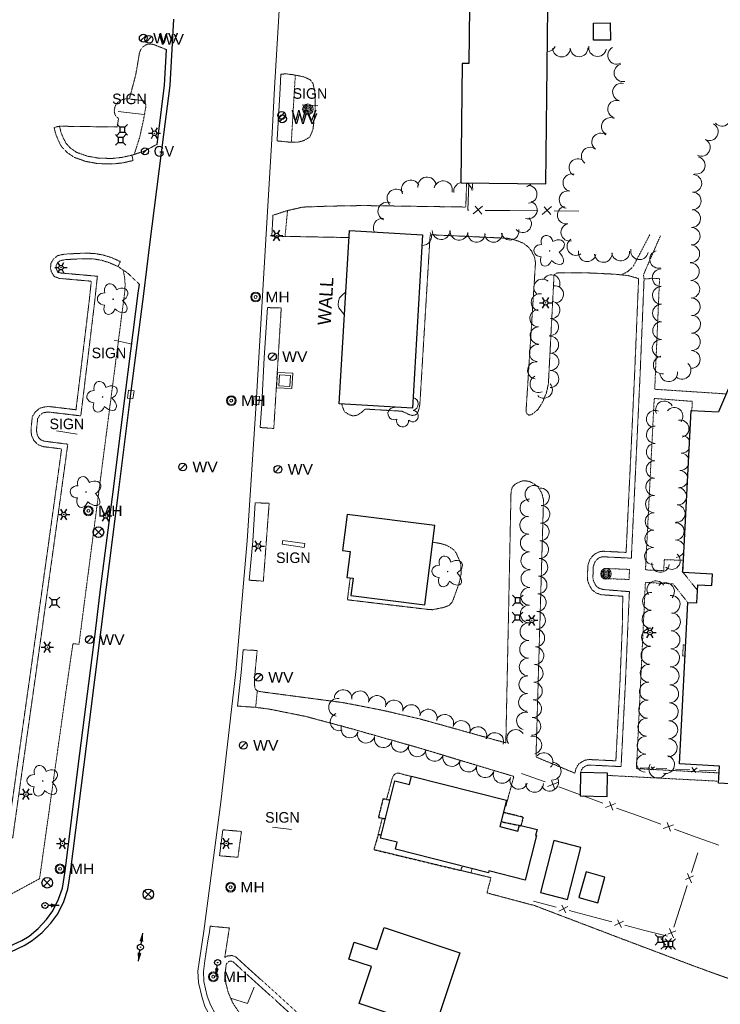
# Model space of a CAD drawing. Extents: x 386588 to 390135, y 96998 to 113606.
# Tile 24 of 92: x 387758 to 388077, y 99149 to 99596. Entities that reach past the tile are written whole.
import ezdxf
from ezdxf.enums import TextEntityAlignment as Align

# ---------------------------------------------------------------- set-up
doc = ezdxf.new("R2010")
doc.units = 0
doc.header["$MEASUREMENT"] = 0
doc.linetypes.add('Wisdot3', pattern=[0.1875, 0.125, -0.0625])
doc.linetypes.add('Wisdot5', pattern=[0.1, 0.05, -0.05])
for name, color, linetype, lineweight in [('E_BLD', 241, 'Continuous', 25), ('E_DRN', 40, 'Continuous', 15), ('E_DWY', 2, 'Wisdot3', 15), ('E_LAND_Vegetation', 3, 'Continuous', 15), ('E_LTG', 21, 'Continuous', 25), ('E_MISCPROP', 30, 'Continuous', 15), ('E_MISCPROP_HvyDash', 241, 'Wisdot3', 25), ('E_MISCPROP_Planter', 3, 'Continuous', 15), ('E_MISCPROP_Railing', 30, 'Continuous', 15), ('E_PATH_Sidewalk', 2, 'Wisdot5', 15), ('E_RDWY', 21, 'Continuous', 25), ('E_SGN', 21, 'Continuous', 15), ('E_SIG', 5, 'Continuous', 30), ('E_UTL_AG_Bold', 30, 'Continuous', 25), ('E_UTL_G', 2, 'Continuous', 25), ('E_UTL_MH', 30, 'Continuous', 15), ('E_UTL_W', 5, 'Continuous', 25), ('E_WAL', 40, 'Continuous', 25)]:
    doc.layers.add(name, color=color, linetype=linetype, lineweight=lineweight)
doc.layers.add('P2S1_Complete', color=7, linetype='Continuous', lineweight=15, transparency=0.9)
doc.styles.add('Style-dot_font5', font='dot_font5.shx')

# ---------------------------------------------------------------- blocks, each defined once
blk = doc.blocks.new('BSGN')
at = {"layer": 'E_SGN', "style": 'Style-dot_font5'}
blk.add_text('SIGN', height=12, dxfattribs=at).set_placement((0, 0), align=Align.MIDDLE_CENTER)
blk = doc.blocks.new('GV')
at = {"layer": 'E_UTL_G'}
blk.add_line((-2.8, -2.8), (2.8, 2.8), dxfattribs=at)
blk.add_circle((0, 0), 4, dxfattribs=at)
at = {"layer": 'E_UTL_G', "style": 'Style-dot_font5'}
blk.add_text('GV', height=12, dxfattribs=at).set_placement((10, 0), align=Align.MIDDLE_LEFT)
blk = doc.blocks.new('INLET')
at = {"layer": 'E_DRN', "flags": 128}
blk.add_lwpolyline([(-7.5, 10), (7.5, 10), (7.5, 0), (-7.5, 0)], close=True, dxfattribs=at)
blk = doc.blocks.new('LPOL')
at = {"layer": 'E_LTG'}
for p, q in [((-4, 0), (-1.5, 0)), ((-0.75, 1.3), (-2, 3.46)), ((0.75, 1.3), (2, 3.46)), ((1.5, 0), (4, 0)), ((-2, -3.46), (-0.75, -1.3)), ((2, -3.46), (0.75, -1.3))]:
    blk.add_line(p, q, dxfattribs=at)
for radius in [1.5, 1.5, 1.5, 0.125]:
    blk.add_circle((0, 0), radius, dxfattribs=at)
blk = doc.blocks.new('MH')
at = {"layer": 'E_UTL_MH'}
for radius in [5, 4, 1.5]:
    blk.add_circle((0, 0), radius, dxfattribs=at)
at = {"layer": 'E_UTL_MH', "style": 'Style-dot_font5', "width": 1.111111}
blk.add_text('MH', height=10.8, dxfattribs=at).set_placement((10, 0), align=Align.MIDDLE_LEFT)
blk = doc.blocks.new('PBX')
at = {"layer": 'E_SIG'}
for p, q in [((4.9, 5.1), (-5.1, -5.1)), ((-5.1, 5), (5, -5.2))]:
    blk.add_line(p, q, dxfattribs=at)
blk.add_circle((0, 0), 7.21, dxfattribs=at)
blk = doc.blocks.new('PED')
at = {"layer": 'E_UTL_AG_Bold'}
for p, q in [((-2.5, 2.5), (-5.33, 5.33)), ((2.5, 2.5), (5.33, 5.33)), ((-2.5, -2.5), (-5.33, -5.33)), ((2.5, -2.5), (5.33, -5.33))]:
    blk.add_line(p, q, dxfattribs=at)
at = {"layer": 'E_UTL_AG_Bold', "flags": 128}
blk.add_lwpolyline([(-2.5, -2.5), (2.5, -2.5), (2.5, 2.5), (-2.5, 2.5)], close=True, dxfattribs=at)
blk = doc.blocks.new('POLE')
at = {"layer": 'E_MISCPROP'}
for radius in [4.46, 3.35, 2.23, 1.12]:
    blk.add_circle((0, 0), radius, dxfattribs=at)
blk = doc.blocks.new('SIGN')
at = {"layer": 'E_SGN', "lineweight": 13, "style": 'Style-dot_font5'}
blk.add_text('SIGN', height=12, dxfattribs=at).set_placement((0, 0), align=Align.MIDDLE_CENTER)
blk = doc.blocks.new('DTRE')
at = {"layer": 'E_LAND_Vegetation'}
blk.add_circle((-0.18, 0), 0.183, dxfattribs=at)
for centre, major_axis, ratio in [((-1.87, 5.32), (1.36, -4.98), 0.782863), ((4.06, 2.74), (-5.27, -2.93), 0.691916), ((-5.87, 0.15), (4.93, -0.12), 0.832022), ((-2.49, -5.24), (1.8, 4.86), 0.716896), ((3.54, -3.71), (-5.01, 4.58), 0.560249)]:
    blk.add_ellipse(centre, major_axis=major_axis, ratio=ratio, start_param=1.570796, end_param=4.712389, dxfattribs=at)
blk = doc.blocks.new('WV')
at = {"layer": 'E_UTL_W'}
blk.add_line((-2.8, -2.8), (2.8, 2.8), dxfattribs=at)
blk.add_circle((0, 0), 4, dxfattribs=at)
at = {"layer": 'E_UTL_W', "style": 'Style-dot_font5', "width": 1.111111}
blk.add_text('WV', height=10.8, dxfattribs=at).set_placement((10, 0), align=Align.MIDDLE_LEFT)

msp = doc.modelspace()

# ---------------------------------------------------------------- linework, layer by layer
at = {"layer": 'E_BLD'}
for p, q in [((387962.72, 99602.24), (387962.41, 99576.58)), ((387997.41, 99521.85), (387998.36, 99601.81)), ((388019.02, 99594.95), (388026.66, 99595.01)), ((388019.08, 99587.16), (388019.02, 99594.95)), ((388019.02, 99594.95), (388019.02, 99594.95)), ((388026.66, 99595.01), (388026.72, 99587.21)), ((388026.72, 99587.21), (388019.08, 99587.16)), ((388026.72, 99587.21), (388026.72, 99587.21)), ((387959.34, 99576.61), (387958.7, 99522.31)), ((387962.41, 99576.58), (387959.34, 99576.61)), ((387959.34, 99576.61), (387959.34, 99576.61)), ((387962.41, 99576.58), (387962.41, 99576.58)), ((387958.7, 99522.31), (387997.41, 99521.85)), ((387997.41, 99521.85), (387997.41, 99521.85)), ((387903.51, 99422.02), (387908.14, 99500.69)), ((387908.14, 99500.69), (387908.14, 99500.69)), ((387908.14, 99500.69), (387941.37, 99498.73)), ((387941.37, 99498.73), (387936.74, 99420.06)), ((387941.37, 99498.73), (387941.37, 99498.73)), ((388087.81, 99446.35), (388075.81, 99418.34)), ((387936.74, 99420.06), (387903.51, 99422.02)), ((387936.74, 99420.06), (387936.74, 99420.06)), ((388059.6, 99345.36), (388063.45, 99418.98)), ((388063.45, 99418.98), (388063.45, 99418.98)), ((388063.45, 99418.98), (388075.81, 99418.34)), ((387907.09, 99371.74), (387905.01, 99355.34)), ((387946.97, 99366.69), (387907.09, 99371.74)), ((387907.09, 99371.74), (387907.09, 99371.74)), ((387942.41, 99330.71), (387946.97, 99366.69)), ((387946.97, 99366.69), (387946.97, 99366.69)), ((387905.01, 99355.34), (387908.45, 99354.9)), ((387908.45, 99354.9), (387906.96, 99343.16)), ((387908.45, 99354.9), (387908.45, 99354.9)), ((387906.96, 99343.16), (387909.83, 99342.8)), ((387909.83, 99342.8), (387908.84, 99334.96)), ((387909.83, 99342.8), (387909.83, 99342.8)), ((388073.1, 99344.66), (388059.6, 99345.36)), ((388072.83, 99339.39), (388073.1, 99344.66)), ((388073.1, 99344.66), (388073.1, 99344.66)), ((388066.05, 99331.53), (388066.48, 99339.72)), ((388066.48, 99339.72), (388072.83, 99339.39)), ((388072.83, 99339.39), (388072.83, 99339.39)), ((387908.84, 99334.96), (387942.41, 99330.71)), ((387942.41, 99330.71), (387942.41, 99330.71)), ((388058.1, 99258.39), (388061.94, 99331.75)), ((388061.94, 99331.75), (388061.94, 99331.75)), ((388061.94, 99331.75), (388066.05, 99331.53)), ((388066.05, 99331.53), (388066.05, 99331.53)), ((388076.28, 99257.44), (388058.1, 99258.39)), ((388058.1, 99258.39), (388058.1, 99258.39)), ((388075.83, 99249.68), (388076.28, 99257.44)), ((388076.28, 99257.44), (388076.28, 99257.44)), ((387935.45, 99249.03), (387936.41, 99252.82)), ((387936.41, 99252.82), (387979.58, 99241.88)), ((388013.22, 99254.48), (388012.98, 99243.95)), ((388025.48, 99254.2), (388013.22, 99254.48)), ((388013.22, 99254.48), (388013.22, 99254.48)), ((388025.24, 99243.66), (388025.48, 99254.2)), ((388025.48, 99254.2), (388025.48, 99254.2)), ((387922.25, 99224.71), (387928.84, 99250.71)), ((387928.84, 99250.71), (387935.45, 99249.03)), ((387935.45, 99249.03), (387935.45, 99249.03)), ((388103.35, 99248.24), (388075.83, 99249.68)), ((388075.83, 99249.68), (388075.83, 99249.68)), ((388012.98, 99243.95), (388025.24, 99243.66)), ((387979.58, 99241.88), (387976.55, 99229.94)), ((387979.58, 99241.88), (387979.58, 99241.88)), ((387984.67, 99227.89), (387985.36, 99230.63)), ((387985.36, 99230.63), (387993.39, 99228.6)), ((387976.55, 99229.94), (387984.67, 99227.89)), ((387984.67, 99227.89), (387984.67, 99227.89)), ((387993.11, 99225.84), (387987.99, 99205.63)), ((387993.39, 99228.6), (387992.71, 99225.94)), ((387992.71, 99225.94), (387992.71, 99225.94)), ((387992.71, 99225.94), (387993.11, 99225.84)), ((387993.11, 99225.84), (387993.11, 99225.84)), ((387929.82, 99222.79), (387922.25, 99224.71)), ((387922.25, 99224.71), (387922.25, 99224.71)), ((387929.04, 99219.7), (387929.82, 99222.79)), ((387929.82, 99222.79), (387929.82, 99222.79)), ((388001.07, 99223.57), (387995.04, 99199.99)), ((388001.07, 99223.57), (388001.07, 99223.57)), ((388013.3, 99220.44), (388001.07, 99223.57)), ((387971.36, 99208.98), (387929.04, 99219.7)), ((388007.28, 99196.87), (388013.3, 99220.44)), ((387971.57, 99209.79), (387971.36, 99208.98)), ((387971.36, 99208.98), (387971.36, 99208.98)), ((387987.99, 99205.63), (387971.57, 99209.79)), ((387971.57, 99209.79), (387971.57, 99209.79)), ((388015.71, 99209.37), (388012.4, 99197.73)), ((388015.71, 99209.37), (388015.71, 99209.37)), ((388024.27, 99206.94), (388015.71, 99209.37)), ((388020.96, 99195.3), (388024.27, 99206.94)), ((388024.27, 99206.94), (388024.27, 99206.94)), ((387995.04, 99199.99), (387995.04, 99199.99)), ((387995.04, 99199.99), (388007.28, 99196.87)), ((388012.4, 99197.73), (388012.4, 99197.73)), ((388012.4, 99197.73), (388020.96, 99195.3)), ((387920.58, 99174.06), (387923.93, 99184.12)), ((387923.93, 99184.12), (387958.31, 99172.67)), ((387907.81, 99169.77), (387910.37, 99177.46)), ((387910.37, 99177.46), (387910.37, 99177.46)), ((387910.37, 99177.46), (387920.58, 99174.06)), ((387920.58, 99174.06), (387920.58, 99174.06)), ((387958.31, 99172.67), (387946.84, 99138.22)), ((387958.31, 99172.67), (387958.31, 99172.67)), ((387918.15, 99166.32), (387907.81, 99169.77)), ((387912.59, 99149.63), (387918.15, 99166.32)), ((387918.15, 99166.32), (387918.15, 99166.32)), ((387946.84, 99138.22), (387912.59, 99149.63))]:
    msp.add_line(p, q, dxfattribs=at)
at = {"layer": 'E_DWY'}
for p, q in [((388022.56, 99335.27), (388032.33, 99334.56)), ((388032.33, 99334.56), (388032.26, 99323.32))]:
    msp.add_line(p, q, dxfattribs=at)
at = {"layer": 'E_DWY', "flags": 128}
for points in [[(387811.54, 99574.19), (387812.68, 99581.19), (387813.4, 99583.04), (387814.36, 99584.13), (387815.43, 99584.92), (387816.53, 99585.31), (387818, 99585.44), (387819.39, 99585.11), (387825.09, 99582.86)], [(387776.42, 99548.09), (387802.65, 99547.73), (387803.24, 99551.62), (387802.12, 99552.49), (387801.64, 99553.46), (387801.26, 99554.82), (387801.41, 99556.19), (387801.87, 99557.54), (387802.64, 99558.74), (387803.62, 99559.52), (387805.01, 99560.16), (387806.3, 99560.49), (387808.17, 99560.51), (387811.05, 99571.5), (387811.54, 99574.19)], [(387877.04, 99571.71), (387879.35, 99571.89), (387882.73, 99571.45), (387887.47, 99570.53), (387890.35, 99569.17), (387891.58, 99567.53), (387892.37, 99564.17), (387892.66, 99557.2), (387892.24, 99551.85), (387891.53, 99546.4), (387890.19, 99543.23), (387887.63, 99541.64), (387885.14, 99540.92), (387881.8, 99540.78), (387875.32, 99541.41)], [(387809.29, 99534.94), (387809.84, 99532.5), (387805.15, 99531.43), (387800.15, 99530.92), (387793.57, 99531.15), (387788.41, 99532.09), (387783.04, 99533.96), (387779.77, 99536.25), (387777.34, 99538.79), (387775.86, 99541.65), (387774.64, 99544.68), (387773.99, 99547.53), (387776.42, 99548.09)], [(387809.29, 99534.94), (387804.74, 99533.9), (387800.06, 99533.42), (387793.84, 99533.65), (387789.05, 99534.51), (387784.19, 99536.2), (387781.4, 99538.15), (387779.39, 99540.26), (387778.14, 99542.69), (387777.04, 99545.43), (387776.42, 99548.09)], [(387809.29, 99534.94), (387814.5, 99536.62), (387820.75, 99539.83)], [(387873.39, 99507.62), (387879.53, 99509.64), (387886.89, 99511.35), (387899.09, 99511.79), (387914.43, 99512.05), (387961.02, 99511.37), (387961.42, 99522.28)], [(387944.83, 99498.8), (387940.17, 99422), (387939.8, 99419.84), (387939.24, 99418.15), (387938.83, 99417.4), (387938.08, 99416.95), (387936.77, 99416.68), (387935.07, 99417.17), (387933.6, 99417.91), (387931.96, 99418.64), (387915.29, 99419.6), (387913.76, 99418.14), (387911.82, 99416.87), (387909.89, 99416.47), (387908.11, 99417.03), (387905.95, 99418.35), (387904.87, 99421.01), (387904.69, 99421.95)], [(388039.55, 99478.91), (388034.79, 99480.25), (388028.84, 99480.86), (388015.18, 99481.52), (388002.53, 99481.41), (388001.83, 99481.27), (388001.12, 99480.34), (387998.56, 99431.05), (387997.65, 99426.97), (387995.88, 99422.65), (387993.87, 99419.49), (387991.81, 99417.75), (387990.77, 99417.03), (387989.68, 99416.86), (387988.85, 99417.42), (387988.45, 99418.41), (387988.52, 99420.46), (387992.7, 99486.09), (387992.25, 99488.65), (387990.82, 99491.59), (387989.17, 99493.42), (387987.24, 99494.91), (387984.55, 99496.02), (387982.37, 99496.71), (387979.41, 99497.25), (387976.66, 99497.33), (387944.83, 99498.8)], [(387872.82, 99498.15), (387907.95, 99497.51)], [(387514.53, 99225.91), (387512.15, 99226.68), (387514.21, 99233.06), (387521.21, 99248.12), (387523.83, 99249.59), (387526.1, 99248.76), (387527.31, 99247.36), (387527.7, 99245.77), (387526.05, 99232.88), (387553.09, 99229.09), (387587.79, 99224.31), (387622.72, 99219.37), (387662.59, 99213.92), (387708.8, 99207.45), (387709.79, 99213.5), (387711.29, 99218.97), (387713.35, 99222.37), (387716.13, 99224.57), (387719.56, 99226.24), (387730.27, 99228.81), (387735.15, 99229.64), (387738.42, 99229.47), (387753.02, 99227.64), (387757.36, 99258.54), (387763.56, 99302.36), (387770.21, 99349.84), (387774.98, 99384.14), (387777.35, 99401.49), (387768.74, 99402.58), (387766.58, 99403.48), (387764.75, 99405.28), (387763.7, 99407.68), (387763.45, 99409.92), (387763.55, 99411.33), (387764.05, 99416.08), (387765.36, 99418.24), (387767.52, 99420.05), (387769.98, 99420.65), (387771.78, 99420.74), (387783.9, 99419.29), (387786.99, 99444.62), (387789.88, 99468.53), (387790.86, 99477.67), (387776.19, 99478.98), (387774.05, 99479.8), (387772.71, 99481.92), (387772.32, 99483.78), (387772.54, 99485.85), (387773.71, 99487.83), (387775.57, 99489.29), (387777.24, 99489.7), (387778.85, 99489.99), (387787.23, 99490.42), (387792.11, 99490.31), (387796.27, 99489.57), (387800.11, 99488.38), (387804.02, 99486.62), (387802.99, 99484.34)], [(387514.53, 99225.91), (387516.54, 99232.15), (387523.13, 99246.33), (387524.05, 99246.85), (387524.64, 99246.63), (387525.02, 99246.19), (387525.16, 99245.63), (387523.26, 99230.75), (387552.75, 99226.62), (387587.45, 99221.83), (387622.38, 99216.89), (387662.25, 99211.44), (387710.88, 99204.64), (387712.24, 99212.96), (387713.61, 99217.97), (387715.26, 99220.69), (387717.47, 99222.45), (387720.41, 99223.87), (387730.78, 99226.36), (387735.3, 99227.13), (387738.2, 99226.98), (387755.15, 99224.86), (387759.83, 99258.19), (387766.04, 99302.01), (387772.68, 99349.5), (387777.46, 99383.8), (387780.17, 99403.65), (387769.39, 99405.02), (387767.99, 99405.6), (387766.84, 99406.73), (387766.14, 99408.33), (387765.96, 99409.98), (387766.04, 99411.12), (387766.48, 99415.26), (387767.28, 99416.6), (387768.67, 99417.76), (387770.34, 99418.16), (387771.69, 99418.23), (387786.08, 99416.51), (387789.48, 99444.32), (387792.37, 99468.24), (387793.62, 99479.93), (387776.76, 99481.44), (387775.72, 99481.84), (387775.06, 99482.88), (387774.85, 99483.91), (387774.97, 99485.05), (387775.62, 99486.16), (387776.69, 99486.99), (387777.76, 99487.25), (387779.13, 99487.5), (387787.27, 99487.92), (387791.86, 99487.82), (387795.68, 99487.14), (387799.22, 99486.03), (387802.99, 99484.34)], [(387802.99, 99484.34), (387807.32, 99481.4), (387812.71, 99476.3)], [(388022.56, 99335.27), (388020.34, 99336.03), (388018.41, 99337.48), (388017.06, 99339.8), (388016.41, 99341.69), (388016.29, 99343.19), (388016.51, 99348.6), (388017.34, 99351.11), (388018.58, 99352.8), (388020, 99353.97), (388021.78, 99354.8), (388023.34, 99355.01), (388033.87, 99354.49), (388035.77, 99393.67), (388037.75, 99435.73), (388039.55, 99478.91)], [(388023.37, 99337.64), (388021.53, 99338.27), (388020.31, 99339.17), (388019.34, 99340.84), (388018.88, 99342.2), (388018.79, 99343.24), (388018.99, 99348.15), (388019.59, 99349.95), (388020.41, 99351.07), (388021.35, 99351.84), (388022.49, 99352.38), (388023.44, 99352.5), (388036.25, 99351.87), (388038.26, 99393.55), (388040.25, 99435.61), (388042.05, 99478.8)], [(387870.85, 99465.69), (387877.17, 99465.56), (387873.78, 99410.8), (387867.58, 99411.21)], [(387859.9, 99310.24), (387866.23, 99309.94), (387865.01, 99297.26), (387864.98, 99294.64), (387865.24, 99292.82), (387865.7, 99292.02), (387867.1, 99291.3), (387905.32, 99286.25), (387923.08, 99282.79), (387940.61, 99278.72), (387979.23, 99267.97), (387981.59, 99382.03), (387982.11, 99384.01), (387983.35, 99385.48), (387985.86, 99386.71), (387987.42, 99387.07), (387989.72, 99386.8), (387991.73, 99385.84), (387993.91, 99384.2), (387995.63, 99381.28), (387996.34, 99378.27), (387992.93, 99261.54), (388010.61, 99254.22)], [(387865.34, 99377.04), (387871.67, 99376.8), (387869.04, 99341.42), (387862.65, 99341.87)], [(387908.52, 99342.97), (387907.24, 99332.96), (387944.05, 99328.57), (387945.89, 99328.46), (387950.79, 99329.44), (387953.46, 99330.41), (387954.74, 99331.78), (387955.3, 99332.92), (387958.23, 99341.25), (387958.94, 99344.85), (387958.76, 99349.03), (387958.01, 99351.24), (387956.57, 99354.39), (387955.54, 99355.66), (387954.29, 99356.56), (387953.09, 99357.33), (387951.51, 99357.95), (387949.44, 99358.56), (387946, 99359.1)], [(388034.76, 99323.21), (388035.38, 99336.66), (388023.37, 99337.64)], [(388010.61, 99254.22), (388011.08, 99256.28), (388012.23, 99258.28), (388013.84, 99259.41), (388015.3, 99260.13), (388016.96, 99260.41), (388029.22, 99259.81), (388031.09, 99295.62), (388032.26, 99323.32)], [(388013.24, 99254.48), (388013.44, 99255.36), (388014.12, 99256.55), (388015.11, 99257.25), (388016.08, 99257.72), (388017.11, 99257.9), (388031.59, 99257.19), (388033.58, 99295.5), (388034.76, 99323.21)], [(387857.26, 99284.68), (387865.55, 99284.11), (387871.93, 99283.27), (387888.26, 99279.99), (387908.39, 99274.59), (387939.5, 99265.76), (387982.86, 99252.72), (387979.25, 99239.31), (387978.95, 99239.38)], [(387925, 99242.2), (387927.44, 99251.3), (387927.86, 99252.56), (387928.52, 99253.57), (387929.19, 99253.98), (387929.91, 99254.22), (387930.65, 99254.19), (387936.38, 99252.67)], [(388013.05, 99253.67), (388013.22, 99254.41)], [(387921.19, 99226.31), (387923.08, 99233.76)], [(387849.06, 99216.68), (387857.48, 99215.99), (387859.09, 99227.75), (387850.61, 99228.47)], [(387958.78, 99210.01), (387972.46, 99206.74), (387970.64, 99199.82), (387992.36, 99194.03), (388033.11, 99178.52), (388065.91, 99166.15), (388104.3, 99152.31)], [(387851.48, 99170.44), (387853.59, 99183.88), (387844.87, 99184.71)], [(387894.82, 99136.11), (387887.9, 99142.29), (387874.58, 99154.47), (387862.05, 99165.69), (387856.6, 99170.71), (387854.86, 99171.37), (387852.78, 99171.19), (387851.48, 99170.44)], [(387893.16, 99134.25), (387886.23, 99140.44), (387872.9, 99152.62), (387860.37, 99163.84), (387855.26, 99168.54), (387854.5, 99168.83), (387853.55, 99168.75), (387852.91, 99168.38), (387852.24, 99167.55), (387851.97, 99166.12), (387851.74, 99162.8), (387852.05, 99158.66), (387853.1, 99154.52), (387855.2, 99149.76), (387858.14, 99145.29), (387860.76, 99141.96), (387863.92, 99138.99), (387867.23, 99136.6), (387873.3, 99133.39), (387879.62, 99130.91), (387883.98, 99129.5)]]:
    msp.add_lwpolyline(points, dxfattribs=at)
at = {"layer": 'E_LAND_Vegetation'}
for centre, radius, start, end in [((387998.11, 99586.02), 4, 270.2266, 334.076), ((388004.53, 99583.55), 4, 180.8193, 0.804), ((388012.53, 99583.66), 4, 180.8193, 0.804), ((388020.88, 99583.78), 4, 170.047, 350.0317), ((388029.52, 99580.32), 4, 117.9883, 297.973), ((388032.42, 99572.35), 4, 102.6105, 282.5952), ((388031.74, 99563.61), 4, 75.4059, 255.3905), ((388029.52, 99555.85), 4, 73.3911, 253.3758), ((388077.44, 99552.11), 4, 221.6642, 41.6489), ((388026.68, 99547.99), 4, 62.7879, 242.7726), ((388071.74, 99545.6), 4, 242.9816, 62.9663), ((388022.3, 99540.93), 4, 53.4265, 233.4112), ((388068.11, 99538.48), 4, 242.9816, 62.9663), ((388017.53, 99534.51), 4, 53.4265, 233.4112), ((388011.96, 99529.28), 4, 60.7104, 240.6951), ((388065.75, 99530.32), 4, 258.2654, 78.2501), ((388009.23, 99522.44), 4, 75.9057, 255.8904), ((388064.22, 99522.12), 4, 268.1511, 88.1358), ((387936, 99519.38), 4.18, 27.5736, 207.5582), ((387943.42, 99520.81), 4.18, 8.1609, 188.1456), ((387950.73, 99519.11), 4.18, 345.6109, 165.5956), ((387959.7, 99518.42), 4.18, 103.8581, 185.9459), ((387959.7, 99518.42), 4.18, 5.9612, 67.4686), ((387968.22, 99521.04), 4.18, 163.2133, 202.4611), ((387987.5, 99524.4), 4, 286.8376, 321.7548), ((387989.37, 99517.19), 4, 272.9091, 92.8938), ((387929.45, 99515.33), 4.18, 43.2734, 223.2581), ((388007.47, 99514.7), 4, 77.5135, 257.4982), ((388063.96, 99514.13), 4, 268.1511, 88.1358), ((387925.31, 99509.42), 4.18, 68.2302, 248.2149), ((387989.46, 99510.03), 4, 251.4607, 71.4454), ((388006.64, 99507.7), 4, 101.9181, 281.9028), ((388063.7, 99506.14), 4, 268.1511, 88.1358), ((387923.2, 99501.98), 4.18, 83.0203, 208.0416), ((387986.86, 99503.77), 4, 221.9071, 41.8917), ((388008.29, 99499.88), 4, 101.9181, 281.9028), ((387941.4, 99497.94), 4, 265.6511, 28.6534), ((387949.8, 99500.61), 4, 178.9118, 358.8965), ((387957.97, 99500.31), 4, 173.7543, 353.739), ((387965.92, 99499.44), 4, 173.7543, 353.739), ((387973.62, 99499.38), 4, 181.3731, 1.3577), ((387981.14, 99500.39), 4, 191.6786, 11.6633), ((388063.48, 99498.13), 4, 268.6245, 88.6091), ((388011.03, 99493.41), 4, 124.271, 304.2557), ((388063.29, 99490.14), 4, 268.6245, 88.6091), ((388016.2, 99490.58), 4, 167.9054, 347.8901), ((388023.52, 99490.26), 4, 184.0281, 4.0128), ((388031.43, 99490.88), 4, 185.5893, 5.574), ((388039.96, 99491.48), 4, 169.7188, 349.7035), ((388048.62, 99487.62), 4, 105.5104, 285.495), ((388063.11, 99482.04), 4, 271.5908, 91.5755), ((387999.93, 99476.72), 3.9, 333.3539, 153.3386), ((388049.79, 99479.23), 4, 90.4761, 270.4608), ((387995.89, 99474.77), 3.9, 49.7914, 229.7761), ((388063.33, 99474.05), 4, 271.5908, 91.5755), ((387994.68, 99468.11), 3.9, 78.7549, 258.7396), ((388001.52, 99471.74), 3.9, 277.5841, 97.5688), ((388049.86, 99471.24), 4, 90.4761, 270.4608), ((387999.93, 99464.58), 3.9, 264.8319, 84.8166), ((388049.92, 99463.24), 4, 90.4761, 270.4608), ((388063.55, 99466.06), 4, 271.5908, 91.5755), ((387994.03, 99460.83), 3.9, 91.0122, 270.9969), ((387999.22, 99456.82), 3.9, 264.8319, 84.8166), ((388049.99, 99455.25), 4, 90.4761, 270.4608), ((388063.69, 99458.14), 4, 269.4129, 89.3976), ((387994.17, 99453.04), 3.9, 91.0122, 270.9969), ((388063.6, 99450.15), 4, 269.4129, 89.3976), ((387999.32, 99448.8), 3.9, 271.3933, 91.378), ((388049.79, 99447.18), 4, 88.2917, 268.2764), ((387993.79, 99445.06), 3.9, 85.0845, 265.0691), ((387999.47, 99441.08), 3.9, 269.4146, 89.3993), ((388063.52, 99442.15), 4, 269.4129, 89.3976), ((387993.02, 99437.22), 3.9, 82.7014, 262.6861), ((388050.26, 99439.61), 4, 98.7885, 278.7732), ((387999.39, 99433.29), 3.9, 269.4146, 89.3993), ((388053.24, 99436.06), 4, 187.1253, 7.1099), ((388059.37, 99437.19), 4, 229.7922, 49.7769), ((387994.12, 99431), 3.9, 115.6035, 295.5882), ((387996.5, 99428.43), 3.9, 223.888, 43.8727), ((387936.47, 99421.92), 2.97, 282.0667, 79.3385), ((388051.22, 99419.3), 3.94, 26.8978, 206.8825), ((387928.44, 99417.54), 2.78, 87.3868, 295.1598), ((387930.64, 99422.44), 2.97, 219.2552, 225.6498), ((387936.86, 99416.41), 2.61, 226.772, 84.7046), ((388047.04, 99415.05), 3.94, 67.3238, 247.3085), ((388055.77, 99416.36), 3.94, 320.9166, 140.9013), ((387932.3, 99414.26), 2.78, 164.0638, 5.0749), ((388058.49, 99410.67), 3.94, 282.5113, 102.496), ((388047.08, 99407.96), 3.94, 89.5616, 269.5463), ((388059.19, 99403.52), 3.94, 26.1025, 85.5355), ((388047.02, 99400.09), 3.94, 89.5616, 269.5463), ((388059.19, 99403.52), 3.94, 265.5509, 327.9103), ((388046.92, 99392.2), 3.94, 89.009, 268.9937), ((388058.58, 99395.67), 3.94, 19.3578, 85.5355), ((388058.58, 99395.67), 3.94, 265.5509, 334.655), ((388057.97, 99387.82), 3.94, 9.6022, 85.5355), ((388046.78, 99384.32), 3.94, 89.009, 268.9937), ((388057.97, 99387.82), 3.94, 265.5509, 344.4106), ((387992, 99380.85), 4.02, 54.9838, 234.9685), ((387995.01, 99379.66), 4.02, 273.2895, 93.2741), ((388057.36, 99379.97), 3.94, 265.5509, 85.5355), ((387989.69, 99374.64), 4.02, 85.8782, 265.8628), ((388046.64, 99376.45), 3.94, 89.009, 268.9937), ((387995.19, 99371.83), 4.02, 267.8391, 87.8237), ((388056.74, 99372.12), 3.94, 265.5509, 85.5355), ((387989.6, 99366.82), 4.02, 91.7483, 271.733), ((388046.51, 99368.58), 3.94, 89.009, 268.9937), ((387994.89, 99363.8), 4.02, 267.8391, 87.8237), ((388046.37, 99360.71), 3.94, 89.009, 268.9937), ((388056.3, 99364.06), 3.94, 271.3241, 91.3088), ((387989.85, 99358.79), 4.02, 91.7483, 271.733), ((388056.48, 99356.19), 3.94, 18.0047, 91.3088), ((387994.58, 99355.78), 4.02, 267.5118, 87.4965), ((388046.23, 99352.83), 3.94, 89.009, 268.9937), ((387990.09, 99350.75), 4.02, 91.7483, 271.733), ((387994.23, 99347.74), 4.02, 267.5118, 87.4965), ((388054.51, 99350.72), 3.94, 228.2427, 48.2274), ((388056.48, 99356.19), 3.94, 271.3241, 336.0081), ((387990.18, 99342.61), 4.02, 88.8526, 268.8373), ((388049.47, 99349.37), 3.94, 174.8683, 354.853), ((387993.88, 99339.71), 4.02, 267.5118, 87.4965), ((387990.02, 99334.57), 4.02, 88.8526, 268.8373), ((388047.44, 99337.51), 4.08, 32.0906, 212.0753), ((388051.75, 99336.69), 4.08, 317.1935, 137.1781), ((387993.53, 99331.68), 4.02, 267.5118, 87.4965), ((388045.44, 99332.26), 4.08, 88.5315, 268.5162), ((388054.3, 99330.84), 4.08, 274.7977, 94.7824), ((387989.85, 99326.54), 4.02, 88.8526, 268.8373), ((387993.18, 99323.65), 4.02, 267.5118, 87.4965), ((388045.23, 99324.09), 4.08, 88.5315, 268.5162), ((388054.49, 99322.92), 4.08, 268.5333, 88.518), ((387989.69, 99318.5), 4.02, 88.8526, 268.8373), ((387992.83, 99315.62), 4.02, 267.5118, 87.4965), ((388045.02, 99315.93), 4.08, 88.5315, 268.5162), ((388054.28, 99314.75), 4.08, 268.5333, 88.518), ((387989.53, 99310.46), 4.02, 88.8526, 268.8373), ((387992.47, 99307.59), 4.02, 267.5118, 87.4965), ((388044.74, 99307.73), 4.08, 87.5772, 267.5619), ((388054.07, 99306.59), 4.08, 268.5333, 88.518), ((387989.37, 99302.42), 4.02, 88.8526, 268.8373), ((387992.12, 99299.56), 4.02, 267.5118, 87.4965), ((388044.39, 99299.57), 4.08, 87.5772, 267.5619), ((388053.86, 99298.42), 4.08, 268.5333, 88.518), ((387989.2, 99294.39), 4.02, 88.8526, 268.8373), ((387991.77, 99291.53), 4.02, 267.5118, 87.4965), ((388044.04, 99291.41), 4.08, 87.5772, 267.5619), ((388053.65, 99290.26), 4.08, 268.5333, 88.518), ((387905.31, 99288.11), 4.02, 355.8197, 175.8044), ((387912.93, 99287.52), 4.02, 345.0655, 165.0502), ((387920.69, 99285.45), 4.02, 345.0655, 165.0502), ((387989.04, 99286.35), 4.02, 88.8526, 268.8373), ((387902.74, 99284.13), 4.02, 80.1705, 260.1552), ((387928.46, 99283.38), 4.02, 345.0655, 165.0502), ((387936.23, 99281.31), 4.02, 345.0655, 165.0502), ((387991.42, 99283.49), 4.02, 267.5118, 87.4965), ((388043.7, 99283.25), 4.08, 87.5772, 267.5619), ((388053.44, 99282.09), 4.08, 268.5333, 88.518), ((387903.46, 99277.52), 4.02, 110.5801, 290.5648), ((387943.99, 99279.23), 4.02, 345.0655, 165.0502), ((387951.46, 99276.86), 4.02, 339.6607, 159.6454), ((387988.14, 99277.88), 4.02, 74.2333, 254.218), ((387991.07, 99275.46), 4.02, 267.5118, 87.4965), ((387908.38, 99274.3), 4.02, 157.03, 337.0147), ((387958.99, 99274.06), 4.02, 339.6607, 159.6454), ((387966.53, 99271.27), 4.02, 339.6607, 159.6454), ((388043.35, 99275.08), 4.08, 87.5772, 267.5619), ((388053.23, 99273.93), 4.08, 268.5333, 88.518), ((387915.73, 99271.91), 4.02, 165.1006, 345.0853), ((387923.5, 99269.84), 4.02, 165.1006, 345.0853), ((387974.22, 99268.6), 4.02, 342.3148, 162.2995), ((387983.73, 99269.97), 4.02, 33.8631, 213.8477), ((387991.51, 99266.95), 4.02, 282.3805, 102.3652), ((388043, 99266.92), 4.08, 87.5772, 267.5619), ((387931.26, 99267.77), 4.02, 165.1006, 345.0853), ((387939.03, 99265.71), 4.02, 165.1006, 345.0853), ((388053.02, 99265.76), 4.08, 268.5333, 88.518), ((387946.8, 99263.64), 4.02, 165.1006, 345.0853), ((387954.63, 99261.31), 4.02, 161.517, 341.5017), ((387996.52, 99259.5), 4.02, 319.7988, 139.7834), ((388042.66, 99258.76), 4.08, 87.5772, 267.5619), ((388051.78, 99258.14), 4.08, 257.4346, 77.4193), ((387962.25, 99258.76), 4.02, 161.517, 341.5017), ((387969.88, 99256.21), 4.02, 161.517, 341.5017), ((388000.31, 99255.1), 4.02, 268.3285, 88.3132), ((388048.27, 99256.1), 4.08, 147.3429, 327.3276), ((387977.53, 99253.63), 4.02, 160.4143, 340.399), ((387985.11, 99250.94), 4.02, 160.4143, 340.399), ((387992.28, 99249.56), 4.02, 180.2162, 0.2009), ((387999.11, 99250.1), 4.02, 208.7583, 28.7429)]:
    msp.add_arc(centre, radius, start, end, dxfattribs=at)
at = {"layer": 'E_MISCPROP_HvyDash', "flags": 128}
for points in [[(387926.6, 99241.87), (387923.41, 99242.53), (387921.32, 99234.14), (387924.47, 99233.46)], [(387977.12, 99232.17), (387986.18, 99230.3), (387987.21, 99234.15), (387978.18, 99236.35)], [(387922.58, 99226), (387921.19, 99226.31), (387919.27, 99219.5), (387958.78, 99210.01), (387959.53, 99211.98)]]:
    msp.add_lwpolyline(points, dxfattribs=at)
at = {"layer": 'E_MISCPROP_Planter'}
for points in [[(387875.42, 99436.24), (387882.41, 99435.86), (387882.03, 99428.87), (387875.04, 99429.25)], [(387876.36, 99435.18), (387881.36, 99434.91), (387881.09, 99429.92), (387876.09, 99430.19)]]:
    msp.add_3dface(points, dxfattribs=at)
at = {"layer": 'E_MISCPROP_Railing'}
for p, q in [((387968.56, 99511.84), (387964.34, 99508.23)), ((387968.34, 99508.19), (387965.22, 99511.79)), ((387999.94, 99511.57), (387995.72, 99507.96)), ((387999.72, 99507.92), (387996.6, 99511.52)), ((388045.12, 99255.75), (388046.76, 99257.11)), ((388045.23, 99257.15), (388046.4, 99255.75)), ((388063.61, 99254.59), (388066.13, 99256.64)), ((388063.79, 99256.72), (388065.56, 99254.57)), ((388002.78, 99249.98), (387998.16, 99248.2)), ((388001.5, 99246.98), (387999.96, 99250.94)), ((388029.08, 99240.4), (388024.46, 99238.62)), ((388027.81, 99237.4), (388026.26, 99241.35)), ((388055.38, 99230.81), (388050.76, 99229.03)), ((388054.11, 99227.81), (388052.56, 99231.77)), ((388061.7, 99208.6), (388063.52, 99204.34)), ((388064.54, 99207.51), (388060.9, 99205.93)), ((388007.38, 99193.61), (388003.24, 99191.55)), ((388006.46, 99190.71), (388004.67, 99194.26)), ((388032.69, 99187.02), (388028.55, 99184.96)), ((388031.77, 99184.12), (388029.98, 99187.66)), ((388056.48, 99182.63), (388052.84, 99181.05)), ((388053.64, 99183.72), (388055.46, 99179.46))]:
    msp.add_line(p, q, dxfattribs=at)
at = {"layer": 'E_MISCPROP_Railing', "flags": 128}
for points in [[(387962.44, 99509.93), (387962.02, 99509.94), (387962.46, 99522.26)], [(387981.06, 99509.77), (387969.85, 99509.87)], [(387993.82, 99509.66), (387981.06, 99509.77)], [(388012.45, 99509.5), (388001.23, 99509.6)], [(387906.51, 99472.97), (387906.3, 99472.63), (387904.8, 99471.41), (387903.64, 99470.06), (387903.11, 99468.58), (387903.06, 99466.8), (387903.36, 99465.65), (387904.53, 99464.11), (387905.49, 99462.88), (387905.88, 99462.24)], [(387997.06, 99250.2), (387986.37, 99254.1)], [(388040.33, 99256.63), (388044.63, 99256.52)], [(388047.48, 99256.45), (388052.37, 99256.32)], [(388056.33, 99256), (388062.88, 99255.77)], [(388067.21, 99255.61), (388074.66, 99255.35)], [(388012.68, 99244.51), (388003.28, 99247.94)], [(388012.99, 99244.4), (388012.68, 99244.51)], [(388023.36, 99240.62), (388014.31, 99243.92)], [(388038.98, 99234.93), (388029.58, 99238.35)], [(388049.67, 99231.04), (388038.98, 99234.93)], [(388065.28, 99225.35), (388055.88, 99228.77)], [(388075.98, 99221.5), (388069.16, 99223.93), (388065.28, 99225.35)], [(388066.47, 99218.02), (388063.59, 99209.13)], [(388061.68, 99203.25), (388058.41, 99193.14)], [(388002.04, 99193.32), (387991.76, 99196)], [(388017.07, 99189.4), (388008.02, 99191.76)], [(388058.41, 99193.14), (388055.53, 99184.25)], [(388027.35, 99186.72), (388017.07, 99189.4)], [(388042.38, 99182.81), (388033.33, 99185.17)], [(388052.66, 99180.13), (388042.38, 99182.81)]]:
    msp.add_lwpolyline(points, dxfattribs=at)
at = {"layer": 'E_PATH_Sidewalk', "flags": 128}
for points in [[(387883.56, 99571.29), (387881.74, 99540.79)], [(387810.37, 99535.29), (387812.8, 99542.95), (387814.67, 99551.41), (387815.7, 99557.31), (387815.41, 99558.68), (387814.92, 99559.38), (387814.23, 99559.72), (387808.17, 99560.51)], [(387878.9, 99498.04), (387880.02, 99509.76)], [(388031.71, 99480.56), (388034.47, 99481.96), (388037.05, 99484.29), (388044.71, 99498.92)], [(388049.43, 99498.22), (388041.79, 99480.68), (388041.95, 99478.81), (388049.08, 99478.89), (388046.88, 99428.6), (388079.29, 99426.49)], [(387726.77, 99225.4), (387736.08, 99192.37), (387739.35, 99193.56), (387738.17, 99197.75), (387749.74, 99201.42), (387751.25, 99197.57), (387767.34, 99206.26), (387779.35, 99291.38), (387782.52, 99313.05), (387785.25, 99312.76), (387795.44, 99390.99), (387806.01, 99472.45), (387806.22, 99476.26), (387806, 99479.39), (387805.25, 99482.8)], [(388063.76, 99418.97), (388063.94, 99423.11), (388046.65, 99424.43), (388042.68, 99346.54), (388050.94, 99346.22), (388051.25, 99351.2), (388059.79, 99350.89), (388059.41, 99345.83), (388059.61, 99345.59)], [(388059.8, 99345.35), (388066.35, 99337.23)], [(388061.93, 99331.68), (388055.23, 99340.17), (388042.64, 99340.86), (388038.58, 99256.27), (388076.1, 99254.33)], [(388060.66, 99307.39), (388059.57, 99307.47), (388059.88, 99312.45), (388060.92, 99312.39)], [(387865.55, 99284.11), (387866.3, 99291.71)], [(388013.05, 99253.67), (388013.2, 99253.66)], [(388075.88, 99250.56), (388025.46, 99253.18)], [(387963.36, 99208.92), (387963.93, 99210.86)]]:
    msp.add_lwpolyline(points, dxfattribs=at)
msp.add_lwpolyline([(388023.72, 99347.21), (388035.41, 99346.76), (388035.24, 99342.19), (388023.54, 99342.63)], close=True, dxfattribs=at)
at = {"layer": 'E_RDWY', "flags": 128}
for points in [[(387754.26, 99173.08), (387760.4, 99175.96), (387764.04, 99178.15), (387768.48, 99181.82), (387772.5, 99186.13), (387775.58, 99190.38), (387778.32, 99195.96), (387780.15, 99201.44), (387781.43, 99209.3), (387787.42, 99256.95), (387795.11, 99316.98), (387797.71, 99338.65), (387803.39, 99382.94), (387808.99, 99427.8), (387814.69, 99471.89), (387817.4, 99494.31), (387823.84, 99544.27), (387826.62, 99566.56), (387828.43, 99596.77)], [(387754.26, 99173.08), (387760.4, 99175.96), (387764.04, 99178.15), (387768.48, 99181.82), (387772.5, 99186.13), (387775.58, 99190.38), (387778.32, 99195.96), (387780.15, 99201.44), (387781.43, 99209.3), (387787.42, 99256.95), (387795.11, 99316.98), (387797.71, 99338.65), (387803.39, 99382.94), (387808.99, 99427.8), (387814.69, 99471.89), (387817.4, 99494.31), (387823.84, 99544.27), (387826.62, 99566.56), (387828.43, 99596.77)], [(387820.75, 99539.83), (387821.36, 99544.58), (387824.13, 99566.79), (387825.09, 99582.86)], [(387753.42, 99175.45), (387759.22, 99178.17), (387762.59, 99180.2), (387766.76, 99183.65), (387770.57, 99187.72), (387773.43, 99191.68), (387776.01, 99196.92), (387777.72, 99202.04), (387778.96, 99209.66), (387784.94, 99257.26), (387792.63, 99317.28), (387795.23, 99338.96), (387800.91, 99383.26), (387806.51, 99428.12), (387812.21, 99472.2), (387812.71, 99476.3)]]:
    msp.add_lwpolyline(points, dxfattribs=at)
at = {"layer": 'E_SGN'}
for p, q in [((387886.66, 99557.82), (387893.72, 99557.32)), ((387803.08, 99554.78), (387814.87, 99553.43)), ((387801.28, 99450.85), (387809.47, 99449.06)), ((387775.1, 99409.68), (387784.42, 99408.26)), ((387873.16, 99229.73), (387881.87, 99228.58)), ((387864.91, 99157.02), (387861.76, 99149.63)), ((387861.76, 99149.63), (387854.14, 99152.06))]:
    msp.add_line(p, q, dxfattribs=at)
at = {"layer": 'E_SGN', "flags": 128}
for points in [[(387877.61, 99358.25), (387877.84, 99359.88)], [(387877.84, 99359.88), (387887.88, 99358.51)], [(387887.54, 99356.74), (387877.61, 99358.25)], [(387887.88, 99358.51), (387887.54, 99356.74)]]:
    msp.add_lwpolyline(points, dxfattribs=at)
at = {"layer": 'E_SIG'}
for p, q in [((387776.22, 99194.1), (387771.21, 99194.1)), ((387814.1, 99181.5), (387813.37, 99176.55)), ((387812.34, 99168.83), (387812.98, 99173.79)), ((387847.55, 99161.84), (387848.11, 99166.81))]:
    msp.add_line(p, q, dxfattribs=at)
at = {"layer": 'E_SIG', "flags": 128}
for points in [[(387772.56, 99193.53), (387773.48, 99194.1), (387772.56, 99194.67)], [(387814.13, 99177.8), (387813.7, 99178.79), (387813, 99177.97)], [(387812.24, 99172.53), (387812.69, 99171.55), (387813.37, 99172.38)], [(387847.39, 99165.54), (387847.86, 99164.56), (387848.53, 99165.41)]]:
    msp.add_lwpolyline(points, dxfattribs=at)
at = {"layer": 'E_SIG'}
for centre, radius in [((387769.82, 99194.1), 1.37), ((387769.82, 99194.1), 0.105), ((387813.16, 99175.17), 1.37), ((387813.16, 99175.17), 0.105), ((387848.27, 99168.2), 1.37), ((387848.27, 99168.2), 0.105)]:
    msp.add_circle(centre, radius, dxfattribs=at)
at = {"layer": 'E_SIG', "extrusion": (0, 0, -1)}
for centre, start, end in [((-387776.22, 99206.09), 270, 287.7623), ((-387802.25, 99183.27), 188.4691, 206.2314), ((-387824.22, 99167.28), 7.4148, 25.1771), ((-387859.46, 99160.49), 6.4646, 24.2269)]:
    msp.add_arc(centre, 11.99, start, end, dxfattribs=at)
at = {"layer": 'E_SIG'}
for centre, start, end in [((387776.22, 99182.12), 90, 107.7623), ((387825.96, 99179.74), 171.5309, 189.2932), ((387800.45, 99170.38), 352.5852, 10.3475), ((387835.64, 99163.19), 353.5354, 11.2977)]:
    msp.add_arc(centre, 11.99, start, end, dxfattribs=at)
at = {"layer": 'P2S1_Complete', "flags": 128}
for points in [[(387876.56, 99606), (387874.16, 99565.33), (387872.86, 99542.19), (387870.84, 99506.81), (387866.97, 99442.96), (387865.79, 99422.07), (387861.7, 99359.8), (387856.52, 99300.18), (387849.73, 99240.99), (387842.06, 99182.5), (387841.4, 99178.37), (387840.01, 99169.35), (387839.33, 99164.3), (387839.52, 99159.19), (387841.17, 99152.18), (387842.66, 99147.95), (387845.16, 99143.4), (387848.47, 99138.9), (387851.61, 99135.35), (387856.61, 99131.07), (387860.68, 99128.68), (387865.08, 99126.66), (387872.51, 99123.99)], [(387877.04, 99571.71), (387876.65, 99565.19), (387875.36, 99542.05), (387875.32, 99541.41)], [(387873.39, 99507.62), (387873.34, 99506.67), (387872.82, 99498.15)], [(387870.85, 99465.69), (387869.46, 99442.81), (387868.28, 99421.91), (387867.58, 99411.21)], [(387865.34, 99377.04), (387864.19, 99359.61), (387862.65, 99341.87)], [(387859.9, 99310.24), (387859.01, 99299.93), (387857.26, 99284.68)], [(387850.61, 99228.47), (387849.06, 99216.68)], [(387844.87, 99184.71), (387844.53, 99182.15), (387843.87, 99177.98), (387842.48, 99169), (387841.84, 99164.18), (387842.01, 99159.52), (387843.57, 99152.88), (387844.95, 99148.97), (387847.27, 99144.75), (387850.42, 99140.47), (387853.37, 99137.14), (387858.07, 99133.12), (387861.84, 99130.9), (387866.02, 99128.98), (387873.35, 99126.34)]]:
    msp.add_lwpolyline(points, dxfattribs=at)

# ---------------------------------------------------------------- block references
at = {"layer": 'E_DRN', "xscale": 0.25, "yscale": 0.25, "zscale": 0.25}
for p, rotation in [((387807.55, 99426.39), 262.598925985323), ((387867.12, 99423.43), 86.5604412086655)]:
    msp.add_blockref('INLET', p, dxfattribs=dict(at, rotation=rotation))
at = {"layer": 'E_LAND_Vegetation', "xscale": 0.6769248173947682, "yscale": 0.6769248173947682, "zscale": 0.6769248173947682}
for p in [(387999.27, 99491.46), (387800.91, 99469.49), (387796.11, 99425.12), (387788.6, 99381.9), (387952.93, 99345.78), (387768.94, 99250.69)]:
    msp.add_blockref('DTRE', p, dxfattribs=at)
at = {"layer": 'E_LTG', "xscale": 0.692840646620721, "yscale": 0.692840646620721, "zscale": 0.692840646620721}
for p in [(387819.55, 99544.9), (387875.1, 99498.4), (387777.05, 99483.85), (387997.31, 99467.85), (387778.38, 99371.71), (387797.4, 99371.06), (387866.73, 99357.37), (387991.03, 99323.65), (388044.72, 99318.09), (387770.89, 99311.44), (387761.18, 99244.66), (387777.77, 99222.3), (387852.19, 99222.31)]:
    msp.add_blockref('LPOL', p, dxfattribs=at)
at = {"layer": 'E_MISCPROP', "xscale": 0.5377037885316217, "yscale": 0.5377037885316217, "zscale": 0.5377037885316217}
for p in [(387889.3, 99555.81), (388024.72, 99344.75)]:
    msp.add_blockref('POLE', p, dxfattribs=at)
at = {"layer": 'E_SGN', "xscale": 0.3999999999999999, "yscale": 0.3999999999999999, "zscale": 0.3999999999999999}
for name, p in [('SIGN', (387808.17, 99560.51)), ('SIGN', (387890.21, 99562.95)), ('SIGN', (387798.87, 99445.11)), ('SIGN', (387779.74, 99412.87)), ('BSGN', (387882.67, 99352.07)), ('SIGN', (387877.7, 99234.13))]:
    msp.add_blockref(name, p, dxfattribs=at)
at = {"layer": 'E_SIG', "xscale": 0.3326853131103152, "yscale": 0.3326853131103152, "zscale": 0.3326853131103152}
for p in [(387794.1, 99363.68), (387770.85, 99204.44), (387816.78, 99199.17)]:
    msp.add_blockref('PBX', p, dxfattribs=at)
at = {"layer": 'E_UTL_AG_Bold', "xscale": 0.4503659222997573, "yscale": 0.4503659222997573, "zscale": 0.4503659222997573}
for p in [(387804.95, 99546.49), (387804.22, 99541.86), (387774.11, 99331.77), (387984.66, 99332.68), (387984.5, 99324.92), (388049.49, 99178.52), (388052.12, 99176.63), (388053.95, 99176.57)]:
    msp.add_blockref('PED', p, dxfattribs=at)
at = {"layer": 'E_UTL_G', "xscale": 0.3999999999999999, "yscale": 0.3999999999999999, "zscale": 0.3999999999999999}
msp.add_blockref('GV', (387815.21, 99536.69), dxfattribs=at)
at = {"layer": 'E_UTL_MH', "xscale": 0.4444444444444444, "yscale": 0.4444444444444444, "zscale": 0.4444444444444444}
for p in [(387865.51, 99470.51), (387854.47, 99423.45), (387789.53, 99373.37), (387776.67, 99210.74), (387854.14, 99202.41), (387846.27, 99161.71)]:
    msp.add_blockref('MH', p, dxfattribs=at)
at = {"layer": 'E_UTL_W', "xscale": 0.4444444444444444, "yscale": 0.4444444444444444, "zscale": 0.4444444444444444}
for p in [(387814.47, 99588.1), (387817.03, 99587.56), (387877.36, 99553), (387877.72, 99551.47), (387873.15, 99443.43), (387832.38, 99393.26), (387875.66, 99392.21), (387790.07, 99314.88), (387866.8, 99297.78), (387859.96, 99266.83)]:
    msp.add_blockref('WV', p, dxfattribs=at)

# ---------------------------------------------------------------- texts
at = {"layer": 'E_WAL', "style": 'Style-dot_font5'}
msp.add_text('WALL', height=6, rotation=86.6655, dxfattribs=at).set_placement((387897.3, 99468.63), align=Align.MIDDLE_CENTER)

doc.saveas('drawing.dxf')
